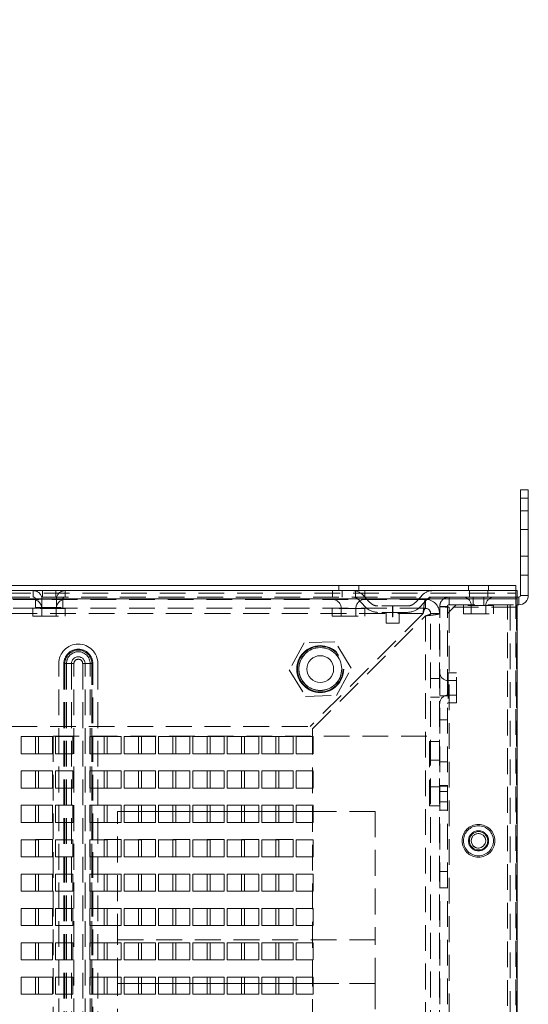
# Paper-space layout '2' of a CAD drawing. Header units: inches. Extents: x 1 to 109, y 1 to 85.
# Tile 106 of 136: x 93 to 98, y 27 to 36. Entities that reach past the tile are written whole.
import ezdxf

# ---------------------------------------------------------------- set-up
doc = ezdxf.new("R2010")
doc.units = ezdxf.units.IN
doc.header["$MEASUREMENT"] = 0
doc.linetypes.add('HIDDEN', pattern=[0.075, 0.05, -0.025])
doc.layers.add('FORMAT', color=7, linetype='Continuous')
doc.styles.add('SLDTEXTSTYLE1', font='GOTHIC.TTF', dxfattribs={"width": 0.913})

psp = doc.layouts.new('2')

# ---------------------------------------------------------------- linework, layer by layer
at = {"color": 7, "linetype": 'Continuous', "lineweight": 15, "ltscale": 5}
for p, q in [((97.875, 31.6549), (97.9498, 31.6549)), ((97.875, 31.5716), (97.875, 31.6549)), ((97.9498, 31.6549), (97.9498, 31.5716)), ((97.9498, 31.5716), (97.875, 31.5716)), ((97.875, 30.6299), (97.875, 31.5716)), ((97.9498, 30.6299), (97.9498, 31.5716)), ((84.6128, 30.6757), (97.8419, 30.6757)), ((97.8294, 30.7256), (84.6243, 30.7256)), ((97.8294, 30.7256), (97.8294, 30.6757)), ((97.8419, 30.6757), (97.8419, 30.5968)), ((97.8419, 30.5968), (84.6294, 30.5968)), ((97.8583, 30.6132), (97.8419, 30.6132)), ((97.8419, 30.5968), (97.8419, 13.088)), ((97.8583, 30.5385), (97.8583, 30.6132)), ((97.875, 30.6299), (97.9498, 30.6299)), ((97.8419, 30.5385), (97.8583, 30.5385)), ((93.1961, 29.2591), (93.0294, 29.2591)), ((93.0294, 29.2591), (93.0294, 29.0924)), ((93.1669, 29.2591), (93.1669, 29.0926)), ((93.1961, 29.0924), (93.1961, 29.2591)), ((93.5294, 29.2591), (93.3628, 29.2591)), ((93.3628, 29.2591), (93.3628, 29.0924)), ((93.5294, 29.0924), (93.5294, 29.2591)), ((93.8628, 29.2591), (93.6961, 29.2591)), ((93.6961, 29.2591), (93.6961, 29.0924)), ((93.8628, 29.0924), (93.8628, 29.2591)), ((94.1961, 29.2591), (94.0294, 29.2591)), ((94.0294, 29.2591), (94.0294, 29.0924)), ((94.1961, 29.0924), (94.1961, 29.2591)), ((94.5294, 29.2591), (94.3628, 29.2591)), ((94.3628, 29.2591), (94.3628, 29.0924)), ((94.5294, 29.0924), (94.5294, 29.2591)), ((94.8628, 29.2591), (94.6961, 29.2591)), ((94.6961, 29.2591), (94.6961, 29.0924)), ((94.8628, 29.0924), (94.8628, 29.2591)), ((95.1961, 29.2591), (95.0294, 29.2591)), ((95.0294, 29.2591), (95.0294, 29.0924)), ((95.1961, 29.0924), (95.1961, 29.2591)), ((95.5294, 29.2591), (95.3628, 29.2591)), ((95.3628, 29.2591), (95.3628, 29.0924)), ((95.5294, 29.0924), (95.5294, 29.2591)), ((95.8628, 29.2591), (95.6961, 29.2591)), ((95.6961, 29.2591), (95.6961, 29.0924)), ((95.8628, 29.0924), (95.8628, 29.2591)), ((93.0294, 29.0924), (93.1961, 29.0924)), ((93.1669, 29.0926), (93.1961, 29.0926)), ((93.3628, 29.0924), (93.5294, 29.0924)), ((93.6961, 29.0924), (93.8628, 29.0924)), ((94.0294, 29.0924), (94.1961, 29.0924)), ((94.3628, 29.0924), (94.5294, 29.0924)), ((94.6961, 29.0924), (94.8628, 29.0924)), ((95.0294, 29.0924), (95.1961, 29.0924)), ((95.3628, 29.0924), (95.5294, 29.0924)), ((95.6961, 29.0924), (95.8628, 29.0924)), ((93.1961, 28.9257), (93.0294, 28.9257)), ((93.0294, 28.9257), (93.0294, 28.7591)), ((93.1669, 28.9257), (93.1669, 28.7592)), ((93.1961, 28.7591), (93.1961, 28.9257)), ((93.5294, 28.9257), (93.3628, 28.9257)), ((93.3628, 28.9257), (93.3628, 28.7591)), ((93.5294, 28.7591), (93.5294, 28.9257)), ((93.8628, 28.9257), (93.6961, 28.9257)), ((93.6961, 28.9257), (93.6961, 28.7591)), ((93.8628, 28.7591), (93.8628, 28.9257)), ((94.1961, 28.9257), (94.0294, 28.9257)), ((94.0294, 28.9257), (94.0294, 28.7591)), ((94.1961, 28.7591), (94.1961, 28.9257)), ((94.5294, 28.9257), (94.3628, 28.9257)), ((94.3628, 28.9257), (94.3628, 28.7591)), ((94.5294, 28.7591), (94.5294, 28.9257)), ((94.8628, 28.9257), (94.6961, 28.9257)), ((94.6961, 28.9257), (94.6961, 28.7591)), ((94.8628, 28.7591), (94.8628, 28.9257)), ((95.1961, 28.9257), (95.0294, 28.9257)), ((95.0294, 28.9257), (95.0294, 28.7591)), ((95.1961, 28.7591), (95.1961, 28.9257)), ((95.5294, 28.9257), (95.3628, 28.9257)), ((95.3628, 28.9257), (95.3628, 28.7591)), ((95.5294, 28.7591), (95.5294, 28.9257)), ((95.8628, 28.9257), (95.6961, 28.9257)), ((95.6961, 28.9257), (95.6961, 28.7591)), ((95.8628, 28.7591), (95.8628, 28.9257)), ((93.0294, 28.7591), (93.1961, 28.7591)), ((93.1669, 28.7592), (93.1961, 28.7592)), ((93.3628, 28.7591), (93.5294, 28.7591)), ((93.6961, 28.7591), (93.8628, 28.7591)), ((94.0294, 28.7591), (94.1961, 28.7591)), ((94.3628, 28.7591), (94.5294, 28.7591)), ((94.6961, 28.7591), (94.8628, 28.7591)), ((95.0294, 28.7591), (95.1961, 28.7591)), ((95.3628, 28.7591), (95.5294, 28.7591)), ((95.6961, 28.7591), (95.8628, 28.7591)), ((93.1961, 28.5924), (93.0294, 28.5924)), ((93.0294, 28.5924), (93.0294, 28.4257)), ((93.1669, 28.5924), (93.1669, 28.4259)), ((93.1961, 28.4257), (93.1961, 28.5924)), ((93.5294, 28.5924), (93.3628, 28.5924)), ((93.3628, 28.5924), (93.3628, 28.4257)), ((93.5294, 28.4257), (93.5294, 28.5924)), ((93.8628, 28.5924), (93.6961, 28.5924)), ((93.6961, 28.5924), (93.6961, 28.4257)), ((93.8628, 28.4257), (93.8628, 28.5924)), ((94.1961, 28.5924), (94.0294, 28.5924)), ((94.0294, 28.5924), (94.0294, 28.4257)), ((94.1961, 28.4257), (94.1961, 28.5924)), ((94.5294, 28.5924), (94.3628, 28.5924)), ((94.3628, 28.5924), (94.3628, 28.4257)), ((94.5294, 28.4257), (94.5294, 28.5924)), ((94.8628, 28.5924), (94.6961, 28.5924)), ((94.6961, 28.5924), (94.6961, 28.4257)), ((94.8628, 28.4257), (94.8628, 28.5924)), ((95.1961, 28.5924), (95.0294, 28.5924)), ((95.0294, 28.5924), (95.0294, 28.4257)), ((95.1961, 28.4257), (95.1961, 28.5924)), ((95.5294, 28.5924), (95.3628, 28.5924)), ((95.3628, 28.5924), (95.3628, 28.4257)), ((95.5294, 28.4257), (95.5294, 28.5924)), ((95.8628, 28.5924), (95.6961, 28.5924)), ((95.6961, 28.5924), (95.6961, 28.4257)), ((95.8628, 28.4257), (95.8628, 28.5924)), ((94.1961, 28.5341), (94.0294, 28.5341)), ((94.5294, 28.5341), (94.3628, 28.5341)), ((94.8628, 28.5341), (94.6961, 28.5341)), ((95.1961, 28.5341), (95.0294, 28.5341)), ((95.5294, 28.5341), (95.3628, 28.5341)), ((95.8628, 28.5341), (95.6961, 28.5341)), ((93.0294, 28.4257), (93.1961, 28.4257)), ((93.1669, 28.4259), (93.1961, 28.4259)), ((93.3628, 28.4257), (93.5294, 28.4257)), ((93.6961, 28.4257), (93.8628, 28.4257)), ((94.0294, 28.4257), (94.1961, 28.4257)), ((94.3628, 28.4257), (94.5294, 28.4257)), ((94.6961, 28.4257), (94.8628, 28.4257)), ((95.0294, 28.4257), (95.1961, 28.4257)), ((95.3628, 28.4257), (95.5294, 28.4257)), ((95.6961, 28.4257), (95.8628, 28.4257)), ((93.1961, 28.2591), (93.0294, 28.2591)), ((93.0294, 28.2591), (93.0294, 28.0924)), ((93.1669, 28.2591), (93.1669, 28.0926)), ((93.1961, 28.0924), (93.1961, 28.2591)), ((93.5294, 28.2591), (93.3628, 28.2591)), ((93.3628, 28.2591), (93.3628, 28.0924)), ((93.5294, 28.0924), (93.5294, 28.2591)), ((93.8628, 28.2591), (93.6961, 28.2591)), ((93.6961, 28.2591), (93.6961, 28.0924)), ((93.8628, 28.0924), (93.8628, 28.2591)), ((94.1961, 28.2591), (94.0294, 28.2591)), ((94.0294, 28.2591), (94.0294, 28.0924)), ((94.1961, 28.0924), (94.1961, 28.2591)), ((94.5294, 28.2591), (94.3628, 28.2591)), ((94.3628, 28.2591), (94.3628, 28.0924)), ((94.5294, 28.0924), (94.5294, 28.2591)), ((94.8628, 28.2591), (94.6961, 28.2591)), ((94.6961, 28.2591), (94.6961, 28.0924)), ((94.8628, 28.0924), (94.8628, 28.2591)), ((95.1961, 28.2591), (95.0294, 28.2591)), ((95.0294, 28.2591), (95.0294, 28.0924)), ((95.1961, 28.0924), (95.1961, 28.2591)), ((95.5294, 28.2591), (95.3628, 28.2591)), ((95.3628, 28.2591), (95.3628, 28.0924)), ((95.5294, 28.0924), (95.5294, 28.2591)), ((95.8628, 28.2591), (95.6961, 28.2591)), ((95.6961, 28.2591), (95.6961, 28.0924)), ((95.8628, 28.0924), (95.8628, 28.2591)), ((93.0294, 28.0924), (93.1961, 28.0924)), ((93.1669, 28.0926), (93.1961, 28.0926)), ((93.3628, 28.0924), (93.5294, 28.0924)), ((93.6961, 28.0924), (93.8628, 28.0924)), ((94.0294, 28.0924), (94.1961, 28.0924)), ((94.3628, 28.0924), (94.5294, 28.0924)), ((94.6961, 28.0924), (94.8628, 28.0924)), ((95.0294, 28.0924), (95.1961, 28.0924)), ((95.3628, 28.0924), (95.5294, 28.0924)), ((95.6961, 28.0924), (95.8628, 28.0924)), ((93.1961, 27.9257), (93.0294, 27.9257)), ((93.0294, 27.9257), (93.0294, 27.7591)), ((93.1669, 27.9257), (93.1669, 27.7592)), ((93.1961, 27.7591), (93.1961, 27.9257)), ((93.5294, 27.9257), (93.3628, 27.9257)), ((93.3628, 27.9257), (93.3628, 27.7591)), ((93.5294, 27.7591), (93.5294, 27.9257)), ((93.8628, 27.9257), (93.6961, 27.9257)), ((93.6961, 27.9257), (93.6961, 27.7591)), ((93.8628, 27.7591), (93.8628, 27.9257)), ((94.1961, 27.9257), (94.0294, 27.9257)), ((94.0294, 27.9257), (94.0294, 27.7591)), ((94.1961, 27.7591), (94.1961, 27.9257)), ((94.5294, 27.9257), (94.3628, 27.9257)), ((94.3628, 27.9257), (94.3628, 27.7591)), ((94.5294, 27.7591), (94.5294, 27.9257)), ((94.8628, 27.9257), (94.6961, 27.9257)), ((94.6961, 27.9257), (94.6961, 27.7591)), ((94.8628, 27.7591), (94.8628, 27.9257)), ((95.1961, 27.9257), (95.0294, 27.9257)), ((95.0294, 27.9257), (95.0294, 27.7591)), ((95.1961, 27.7591), (95.1961, 27.9257)), ((95.5294, 27.9257), (95.3628, 27.9257)), ((95.3628, 27.9257), (95.3628, 27.7591)), ((95.5294, 27.7591), (95.5294, 27.9257)), ((95.8628, 27.9257), (95.6961, 27.9257)), ((95.6961, 27.9257), (95.6961, 27.7591)), ((95.8628, 27.7591), (95.8628, 27.9257)), ((93.0294, 27.7591), (93.1961, 27.7591)), ((93.1669, 27.7592), (93.1961, 27.7592)), ((93.3628, 27.7591), (93.5294, 27.7591)), ((93.6961, 27.7591), (93.8628, 27.7591)), ((94.0294, 27.7591), (94.1961, 27.7591)), ((94.3628, 27.7591), (94.5294, 27.7591)), ((94.6961, 27.7591), (94.8628, 27.7591)), ((95.0294, 27.7591), (95.1961, 27.7591)), ((95.3628, 27.7591), (95.5294, 27.7591)), ((95.6961, 27.7591), (95.8628, 27.7591)), ((93.1961, 27.5924), (93.0294, 27.5924)), ((93.0294, 27.5924), (93.0294, 27.4257)), ((93.1669, 27.5924), (93.1669, 27.4259)), ((93.1961, 27.4257), (93.1961, 27.5924)), ((93.5294, 27.5924), (93.3628, 27.5924)), ((93.3628, 27.5924), (93.3628, 27.4257)), ((93.5294, 27.4257), (93.5294, 27.5924)), ((93.8628, 27.5924), (93.6961, 27.5924)), ((93.6961, 27.5924), (93.6961, 27.4257)), ((93.8628, 27.4257), (93.8628, 27.5924)), ((94.1961, 27.5924), (94.0294, 27.5924)), ((94.0294, 27.5924), (94.0294, 27.4257)), ((94.1961, 27.4257), (94.1961, 27.5924)), ((94.5294, 27.5924), (94.3628, 27.5924)), ((94.3628, 27.5924), (94.3628, 27.4257)), ((94.5294, 27.4257), (94.5294, 27.5924)), ((94.8628, 27.5924), (94.6961, 27.5924)), ((94.6961, 27.5924), (94.6961, 27.4257)), ((94.8628, 27.4257), (94.8628, 27.5924)), ((95.1961, 27.5924), (95.0294, 27.5924)), ((95.0294, 27.5924), (95.0294, 27.4257)), ((95.1961, 27.4257), (95.1961, 27.5924)), ((95.5294, 27.5924), (95.3628, 27.5924)), ((95.3628, 27.5924), (95.3628, 27.4257)), ((95.5294, 27.4257), (95.5294, 27.5924)), ((95.8628, 27.5924), (95.6961, 27.5924)), ((95.6961, 27.5924), (95.6961, 27.4257)), ((95.8628, 27.4257), (95.8628, 27.5924)), ((93.0294, 27.4257), (93.1961, 27.4257)), ((93.1669, 27.4259), (93.1961, 27.4259)), ((93.3628, 27.4257), (93.5294, 27.4257)), ((93.6961, 27.4257), (93.8628, 27.4257)), ((94.0294, 27.4257), (94.1961, 27.4257)), ((94.3628, 27.4257), (94.5294, 27.4257)), ((94.6961, 27.4257), (94.8628, 27.4257)), ((95.0294, 27.4257), (95.1961, 27.4257)), ((95.3628, 27.4257), (95.5294, 27.4257)), ((95.6961, 27.4257), (95.8628, 27.4257)), ((93.1961, 27.2591), (93.0294, 27.2591)), ((93.0294, 27.2591), (93.0294, 27.0924)), ((93.1669, 27.2591), (93.1669, 27.0926)), ((93.1961, 27.0924), (93.1961, 27.2591)), ((93.5294, 27.2591), (93.3628, 27.2591)), ((93.3628, 27.2591), (93.3628, 27.0924)), ((93.5294, 27.0924), (93.5294, 27.2591)), ((93.8628, 27.2591), (93.6961, 27.2591)), ((93.6961, 27.2591), (93.6961, 27.0924)), ((93.8628, 27.0924), (93.8628, 27.2591)), ((94.1961, 27.2591), (94.0294, 27.2591)), ((94.0294, 27.2591), (94.0294, 27.0924)), ((94.1961, 27.0924), (94.1961, 27.2591)), ((94.5294, 27.2591), (94.3628, 27.2591)), ((94.3628, 27.2591), (94.3628, 27.0924)), ((94.5294, 27.0924), (94.5294, 27.2591)), ((94.8628, 27.2591), (94.6961, 27.2591)), ((94.6961, 27.2591), (94.6961, 27.0924)), ((94.8628, 27.0924), (94.8628, 27.2591)), ((95.1961, 27.2591), (95.0294, 27.2591)), ((95.0294, 27.2591), (95.0294, 27.0924)), ((95.1961, 27.0924), (95.1961, 27.2591)), ((95.5294, 27.2591), (95.3628, 27.2591)), ((95.3628, 27.2591), (95.3628, 27.0924)), ((95.5294, 27.0924), (95.5294, 27.2591)), ((95.8628, 27.2591), (95.6961, 27.2591)), ((95.6961, 27.2591), (95.6961, 27.0924)), ((95.8628, 27.0924), (95.8628, 27.2591)), ((93.0294, 27.0924), (93.1961, 27.0924)), ((93.1669, 27.0926), (93.1961, 27.0926)), ((93.3628, 27.0924), (93.5294, 27.0924)), ((93.6961, 27.0924), (93.8628, 27.0924)), ((94.0294, 27.0924), (94.1961, 27.0924)), ((94.3628, 27.0924), (94.5294, 27.0924)), ((94.6961, 27.0924), (94.8628, 27.0924)), ((95.0294, 27.0924), (95.1961, 27.0924)), ((95.3628, 27.0924), (95.5294, 27.0924)), ((95.6961, 27.0924), (95.8628, 27.0924)), ((93.1961, 26.9257), (93.0294, 26.9257)), ((93.0294, 26.9257), (93.0294, 26.7591)), ((93.1669, 26.9257), (93.1669, 26.7592)), ((93.1961, 26.7591), (93.1961, 26.9257)), ((93.5294, 26.9257), (93.3628, 26.9257)), ((93.3628, 26.9257), (93.3628, 26.7591)), ((93.5294, 26.7591), (93.5294, 26.9257)), ((93.8628, 26.9257), (93.6961, 26.9257)), ((93.6961, 26.9257), (93.6961, 26.7591)), ((93.8628, 26.7591), (93.8628, 26.9257)), ((94.1961, 26.9257), (94.0294, 26.9257)), ((94.0294, 26.9257), (94.0294, 26.7591)), ((94.1961, 26.7591), (94.1961, 26.9257)), ((94.5294, 26.9257), (94.3628, 26.9257)), ((94.3628, 26.9257), (94.3628, 26.7591)), ((94.5294, 26.7591), (94.5294, 26.9257)), ((94.8628, 26.9257), (94.6961, 26.9257)), ((94.6961, 26.9257), (94.6961, 26.7591)), ((94.8628, 26.7591), (94.8628, 26.9257)), ((95.1961, 26.9257), (95.0294, 26.9257)), ((95.0294, 26.9257), (95.0294, 26.7591)), ((95.1961, 26.7591), (95.1961, 26.9257)), ((95.5294, 26.9257), (95.3628, 26.9257)), ((95.3628, 26.9257), (95.3628, 26.7591)), ((95.5294, 26.7591), (95.5294, 26.9257)), ((95.8628, 26.9257), (95.6961, 26.9257)), ((95.6961, 26.9257), (95.6961, 26.7591)), ((95.8628, 26.7591), (95.8628, 26.9257)), ((93.0294, 26.7591), (93.1961, 26.7591)), ((93.1669, 26.7592), (93.1961, 26.7592)), ((93.3628, 26.7591), (93.5294, 26.7591)), ((93.6961, 26.7591), (93.8628, 26.7591)), ((94.0294, 26.7591), (94.1961, 26.7591)), ((94.3628, 26.7591), (94.5294, 26.7591)), ((94.6961, 26.7591), (94.8628, 26.7591)), ((95.0294, 26.7591), (95.1961, 26.7591)), ((95.3628, 26.7591), (95.5294, 26.7591)), ((95.6961, 26.7591), (95.8628, 26.7591))]:
    psp.add_line(p, q, dxfattribs=at)
at = {"color": 7, "linetype": 'HIDDEN', "lineweight": 0, "ltscale": 5}
for p, q in [((97.9498, 31.4516), (97.875, 31.4516)), ((97.9498, 31.2691), (97.875, 31.2691)), ((97.9498, 31.2691), (97.875, 31.2691)), ((97.9498, 31.0091), (97.875, 31.0091)), ((97.875, 31.0091), (97.9498, 31.0091)), ((97.875, 30.8266), (97.9498, 30.8266)), ((93.1443, 30.6757), (93.1443, 30.6135)), ((93.2351, 30.6135), (93.2351, 30.6757)), ((93.3659, 30.6135), (93.3659, 30.6757)), ((93.4568, 30.6135), (93.4568, 30.6757)), ((96.0513, 30.6757), (96.0513, 30.6135)), ((96.1103, 30.7256), (96.1103, 30.6757)), ((96.1421, 30.6135), (96.1421, 30.6757)), ((96.2729, 30.6135), (96.2729, 30.6757)), ((96.3053, 30.6757), (96.3053, 30.7256)), ((96.3638, 30.6135), (96.3638, 30.6757)), ((97.3694, 30.7256), (97.3694, 30.6757)), ((97.3782, 30.6757), (97.3782, 30.6135)), ((97.5557, 30.6135), (97.5557, 30.6757)), ((97.5644, 30.6757), (97.5644, 30.7256)), ((97.8294, 30.6516), (97.8294, 30.6757)), ((84.6128, 30.6135), (97.8419, 30.6135)), ((84.6243, 30.6516), (97.8294, 30.6516)), ((97.8419, 30.5968), (84.6294, 30.5968)), ((96.9519, 30.5914), (85.8344, 30.5914)), ((93.1677, 30.5937), (93.1677, 30.5117)), ((93.168, 30.5937), (93.433, 30.5937)), ((93.168, 30.5937), (93.433, 30.5937)), ((93.168, 30.5937), (93.433, 30.5937)), ((93.23, 30.5937), (93.23, 30.5117)), ((93.37, 30.5937), (93.231, 30.5937)), ((93.37, 30.5937), (93.231, 30.5937)), ((93.37, 30.5937), (93.231, 30.5937)), ((93.371, 30.5117), (93.371, 30.5937)), ((93.4333, 30.5117), (93.4333, 30.5937)), ((96.2992, 30.5916), (96.3682, 30.5179)), ((96.3447, 30.6342), (96.364, 30.6135)), ((96.364, 30.6135), (96.4137, 30.5604)), ((96.9037, 30.6135), (96.854, 30.5604)), ((96.9685, 30.5916), (96.8994, 30.5179)), ((96.923, 30.6342), (96.9037, 30.6135)), ((96.9519, 30.5042), (96.9519, 30.5914)), ((97.1817, 30.6132), (97.1817, 30.5385)), ((97.8419, 30.6132), (97.1817, 30.6132)), ((97.4148, 30.6132), (97.4148, 30.5385)), ((97.519, 30.5385), (97.519, 30.6132)), ((97.8294, 30.6516), (97.8294, 13.0332)), ((97.8583, 30.5385), (97.8583, 30.6132)), ((97.875, 30.6299), (97.9498, 30.6299)), ((96.9519, 30.5042), (85.8344, 30.5042)), ((93.4568, 30.5028), (93.1414, 30.5028)), ((93.1414, 30.5028), (93.1414, 30.4274)), ((93.1677, 30.5117), (93.4333, 30.5117)), ((93.2286, 30.5028), (93.2286, 30.4274)), ((93.3686, 30.5028), (93.2296, 30.5028)), ((93.3696, 30.4274), (93.3696, 30.5028)), ((93.4568, 30.4274), (93.4568, 30.5028)), ((96.3635, 30.5028), (96.0481, 30.5028)), ((96.0481, 30.5028), (96.0481, 30.4274)), ((96.1352, 30.5028), (96.1352, 30.4274)), ((96.2752, 30.5028), (96.1363, 30.5028)), ((96.2763, 30.4274), (96.2763, 30.5028)), ((96.3635, 30.4274), (96.3635, 30.5028)), ((96.7779, 30.5274), (96.4898, 30.5274)), ((96.6318, 30.5274), (96.6318, 30.4232)), ((96.6359, 30.4232), (96.6359, 30.5274)), ((97.0903, 13.163), (97.0903, 30.5218)), ((97.165, 30.5218), (97.0903, 30.5218)), ((97.2483, 30.5385), (97.165, 30.4552)), ((97.165, 13.163), (97.165, 30.5218)), ((97.1817, 30.5385), (97.8419, 30.5385)), ((97.1817, 30.5153), (97.1817, 13.1695)), ((97.8417, 30.5153), (97.1817, 30.5153)), ((97.3216, 30.5312), (97.3216, 30.4492)), ((97.6122, 30.5312), (97.3216, 30.5312)), ((97.6122, 30.5312), (97.3216, 30.5312)), ((97.6122, 30.5312), (97.3216, 30.5312)), ((97.6122, 30.5312), (97.3216, 30.5312)), ((97.6122, 30.5312), (97.3216, 30.5312)), ((97.3964, 30.5312), (97.3964, 30.4492)), ((97.5375, 30.5312), (97.3975, 30.5312)), ((97.5375, 30.5312), (97.3975, 30.5312)), ((97.5375, 30.5312), (97.3975, 30.5312)), ((97.5375, 30.5312), (97.3975, 30.5312)), ((97.5375, 30.5312), (97.3975, 30.5312)), ((97.5375, 30.4492), (97.5375, 30.5312)), ((97.6122, 30.4492), (97.6122, 30.5312)), ((97.7483, 13.146), (97.7483, 30.5385)), ((97.7733, 30.5385), (97.7733, 13.146)), ((97.8356, 30.5385), (97.8356, 13.146)), ((97.8417, 30.5153), (97.8417, 13.1695)), ((84.6844, 30.4542), (96.9287, 30.4542)), ((93.1414, 30.4274), (93.4568, 30.4274)), ((96.9287, 30.4542), (95.8329, 29.3584)), ((95.8561, 29.3352), (96.9519, 30.431)), ((96.0481, 30.4274), (96.3635, 30.4274)), ((96.7779, 30.4652), (96.4898, 30.4652)), ((96.5695, 30.4652), (96.5695, 30.361)), ((96.6359, 30.4232), (96.6318, 30.4232)), ((96.6982, 30.361), (96.6982, 30.4652)), ((96.9519, 30.431), (96.9519, 13.2518)), ((97.0019, 13.2286), (97.0019, 30.4542)), ((97.0019, 30.4542), (97.0891, 30.4542)), ((97.0891, 13.2286), (97.0891, 30.4542)), ((97.3216, 30.4492), (97.6122, 30.4492)), ((96.6338, 30.361), (96.5695, 30.361)), ((96.6982, 30.361), (96.6338, 30.361)), ((95.7734, 30.1708), (95.6305, 29.9062)), ((96.074, 30.1793), (95.7734, 30.1708)), ((96.2317, 29.9233), (96.074, 30.1793)), ((93.3938, 13.7176), (93.3938, 29.9676)), ((93.4436, 29.9676), (93.4436, 24.8882)), ((93.4519, 29.9676), (93.5175, 29.9676)), ((93.4519, 29.9676), (93.4519, 13.7176)), ((93.4519, 29.9676), (93.4685, 29.9676)), ((93.4519, 29.9676), (93.4519, 24.8882)), ((93.4685, 29.9676), (93.4685, 13.7176)), ((93.4685, 29.9676), (93.5412, 29.9676)), ((93.5175, 29.9676), (93.5412, 29.9676)), ((93.5175, 29.9676), (93.5175, 24.8882)), ((93.5412, 13.7176), (93.5412, 29.9676)), ((93.626, 29.9676), (93.626, 13.7176)), ((93.6497, 29.9676), (93.626, 29.9676)), ((93.6987, 29.9676), (93.626, 29.9676)), ((93.6497, 13.7176), (93.6497, 29.9676)), ((93.6497, 29.9676), (93.7153, 29.9676)), ((93.6987, 29.9676), (93.7153, 29.9676)), ((93.6987, 13.7176), (93.6987, 29.9676)), ((93.7153, 13.7176), (93.7153, 29.9676)), ((93.7153, 24.8882), (93.7153, 29.9676)), ((93.7236, 24.8882), (93.7236, 29.9676)), ((93.7734, 29.9676), (93.7734, 13.7176)), ((96.0888, 29.6587), (96.2317, 29.9233)), ((95.6305, 29.9062), (95.7882, 29.6501)), ((97.0019, 29.8222), (97.0891, 29.8222)), ((97.1723, 29.8777), (97.1723, 29.5871)), ((97.1723, 29.8777), (97.1723, 29.5871)), ((97.2543, 29.8777), (97.1723, 29.8777)), ((97.2543, 29.5871), (97.2543, 29.8777)), ((97.2543, 29.8029), (97.1723, 29.8029)), ((97.1723, 29.8019), (97.1723, 29.6629)), ((97.1723, 29.8019), (97.1723, 29.6629)), ((95.7882, 29.6501), (96.0888, 29.6587)), ((97.0019, 29.6406), (97.0891, 29.6406)), ((97.165, 29.6555), (97.0903, 29.6555)), ((97.0903, 29.6553), (97.165, 29.6553)), ((97.1723, 29.6619), (97.2543, 29.6619)), ((97.1723, 29.5871), (97.2543, 29.5871)), ((84.6844, 29.3584), (95.8329, 29.3584)), ((95.8561, 29.3352), (95.8561, 24.8882)), ((97.0903, 29.4212), (97.165, 29.4212)), ((97.0903, 29.421), (97.165, 29.421)), ((93.3336, 29.2592), (93.1669, 29.2592)), ((93.1669, 29.2592), (93.1669, 29.2591)), ((93.3336, 29.0926), (93.3336, 29.2592)), ((93.3403, 29.2632), (97.0903, 29.2632)), ((93.3403, 29.2632), (93.3403, 24.8882)), ((94.0003, 29.2592), (93.8336, 29.2592)), ((93.8336, 29.2592), (93.8336, 29.0926)), ((94.0003, 29.0926), (94.0003, 29.2592)), ((94.3336, 29.2592), (94.1669, 29.2592)), ((94.1669, 29.2592), (94.1669, 29.0926)), ((94.3336, 29.0926), (94.3336, 29.2592)), ((94.6669, 29.2592), (94.5003, 29.2592)), ((94.5003, 29.2592), (94.5003, 29.0926)), ((94.6669, 29.0926), (94.6669, 29.2592)), ((95.0003, 29.2592), (94.8336, 29.2592)), ((94.8336, 29.2592), (94.8336, 29.0926)), ((95.0003, 29.0926), (95.0003, 29.2592)), ((95.3336, 29.2592), (95.1669, 29.2592)), ((95.1669, 29.2592), (95.1669, 29.0926)), ((95.3336, 29.0926), (95.3336, 29.2592)), ((95.6669, 29.2592), (95.5003, 29.2592)), ((95.5003, 29.2592), (95.5003, 29.0926)), ((95.6669, 29.0926), (95.6669, 29.2592)), ((96.9903, 29.2132), (97.0903, 29.2132)), ((96.9903, 28.5882), (96.9903, 29.2132)), ((93.1961, 29.0926), (93.3336, 29.0926)), ((93.8336, 29.0926), (94.0003, 29.0926)), ((94.1669, 29.0926), (94.3336, 29.0926)), ((94.5003, 29.0926), (94.6669, 29.0926)), ((94.8336, 29.0926), (95.0003, 29.0926)), ((95.1669, 29.0926), (95.3336, 29.0926)), ((95.5003, 29.0926), (95.6669, 29.0926)), ((96.9903, 29.0307), (97.0903, 29.0307)), ((97.0903, 29.0137), (97.165, 29.0137)), ((93.3336, 28.9259), (93.1669, 28.9259)), ((93.1669, 28.9259), (93.1669, 28.9257)), ((93.3336, 28.7592), (93.3336, 28.9259)), ((94.0003, 28.9259), (93.8336, 28.9259)), ((93.8336, 28.9259), (93.8336, 28.7592)), ((94.0003, 28.7592), (94.0003, 28.9259)), ((94.3336, 28.9259), (94.1669, 28.9259)), ((94.1669, 28.9259), (94.1669, 28.7592)), ((94.3336, 28.7592), (94.3336, 28.9259)), ((94.6669, 28.9259), (94.5003, 28.9259)), ((94.5003, 28.9259), (94.5003, 28.7592)), ((94.6669, 28.7592), (94.6669, 28.9259)), ((95.0003, 28.9259), (94.8336, 28.9259)), ((94.8336, 28.9259), (94.8336, 28.7592)), ((95.0003, 28.7592), (95.0003, 28.9259)), ((95.3336, 28.9259), (95.1669, 28.9259)), ((95.1669, 28.9259), (95.1669, 28.7592)), ((95.3336, 28.7592), (95.3336, 28.9259)), ((95.6669, 28.9259), (95.5003, 28.9259)), ((95.5003, 28.9259), (95.5003, 28.7592)), ((95.6669, 28.7592), (95.6669, 28.9259)), ((96.9903, 28.7707), (97.0903, 28.7707)), ((97.165, 28.7832), (97.0903, 28.7832)), ((97.0903, 28.7795), (97.165, 28.7795)), ((93.1961, 28.7592), (93.3336, 28.7592)), ((93.8336, 28.7592), (94.0003, 28.7592)), ((94.1669, 28.7592), (94.3336, 28.7592)), ((94.5003, 28.7592), (94.6669, 28.7592)), ((94.8336, 28.7592), (95.0003, 28.7592)), ((95.1669, 28.7592), (95.3336, 28.7592)), ((95.5003, 28.7592), (95.6669, 28.7592)), ((97.0903, 28.7274), (97.165, 28.7274)), ((93.3336, 28.5926), (93.1669, 28.5926)), ((93.1669, 28.5926), (93.1669, 28.5924)), ((93.3336, 28.4259), (93.3336, 28.5926)), ((94.0003, 28.5926), (93.8336, 28.5926)), ((93.8336, 28.5926), (93.8336, 28.4259)), ((94.0003, 28.4259), (94.0003, 28.5926)), ((94.3336, 28.5926), (94.1669, 28.5926)), ((94.1669, 28.5926), (94.1669, 28.4259)), ((94.3336, 28.4259), (94.3336, 28.5926)), ((94.6669, 28.5926), (94.5003, 28.5926)), ((94.5003, 28.5926), (94.5003, 28.4259)), ((94.6669, 28.4259), (94.6669, 28.5926)), ((95.0003, 28.5926), (94.8336, 28.5926)), ((94.8336, 28.5926), (94.8336, 28.4259)), ((95.0003, 28.4259), (95.0003, 28.5926)), ((95.3336, 28.5926), (95.1669, 28.5926)), ((95.1669, 28.5926), (95.1669, 28.4259)), ((95.3336, 28.4259), (95.3336, 28.5926)), ((95.6669, 28.5926), (95.5003, 28.5926)), ((95.5003, 28.5926), (95.5003, 28.4259)), ((95.6669, 28.4259), (95.6669, 28.5926)), ((97.0903, 28.5882), (96.9903, 28.5882)), ((97.0903, 28.6266), (97.165, 28.6266)), ((94.0294, 28.5341), (93.9653, 28.5341)), ((93.9653, 27.2884), (93.9653, 28.5341)), ((94.3628, 28.5341), (94.1961, 28.5341)), ((94.6961, 28.5341), (94.5294, 28.5341)), ((95.0294, 28.5341), (94.8628, 28.5341)), ((95.3628, 28.5341), (95.1961, 28.5341)), ((95.6961, 28.5341), (95.5294, 28.5341)), ((96.4653, 28.5341), (95.8628, 28.5341)), ((96.4653, 28.5341), (96.4653, 27.2884)), ((97.0903, 28.5457), (97.165, 28.5457)), ((93.1961, 28.4259), (93.3336, 28.4259)), ((93.8336, 28.4259), (94.0003, 28.4259)), ((94.1669, 28.4259), (94.3336, 28.4259)), ((94.5003, 28.4259), (94.6669, 28.4259)), ((94.8336, 28.4259), (95.0003, 28.4259)), ((95.1669, 28.4259), (95.3336, 28.4259)), ((95.5003, 28.4259), (95.6669, 28.4259)), ((93.3336, 28.2592), (93.1669, 28.2592)), ((93.1669, 28.2592), (93.1669, 28.2591)), ((93.3336, 28.0926), (93.3336, 28.2592)), ((94.0003, 28.2592), (93.8336, 28.2592)), ((93.8336, 28.2592), (93.8336, 28.0926)), ((94.0003, 28.0926), (94.0003, 28.2592)), ((94.3336, 28.2592), (94.1669, 28.2592)), ((94.1669, 28.2592), (94.1669, 28.0926)), ((94.3336, 28.0926), (94.3336, 28.2592)), ((94.6669, 28.2592), (94.5003, 28.2592)), ((94.5003, 28.2592), (94.5003, 28.0926)), ((94.6669, 28.0926), (94.6669, 28.2592)), ((95.0003, 28.2592), (94.8336, 28.2592)), ((94.8336, 28.2592), (94.8336, 28.0926)), ((95.0003, 28.0926), (95.0003, 28.2592)), ((95.3336, 28.2592), (95.1669, 28.2592)), ((95.1669, 28.2592), (95.1669, 28.0926)), ((95.3336, 28.0926), (95.3336, 28.2592)), ((95.6669, 28.2592), (95.5003, 28.2592)), ((95.5003, 28.2592), (95.5003, 28.0926)), ((95.6669, 28.0926), (95.6669, 28.2592)), ((93.1961, 28.0926), (93.3336, 28.0926)), ((93.8336, 28.0926), (94.0003, 28.0926)), ((94.1669, 28.0926), (94.3336, 28.0926)), ((94.5003, 28.0926), (94.6669, 28.0926)), ((94.8336, 28.0926), (95.0003, 28.0926)), ((95.1669, 28.0926), (95.3336, 28.0926)), ((95.5003, 28.0926), (95.6669, 28.0926)), ((93.3336, 27.9259), (93.1669, 27.9259)), ((93.1669, 27.9259), (93.1669, 27.9257)), ((93.3336, 27.7592), (93.3336, 27.9259)), ((94.0003, 27.9259), (93.8336, 27.9259)), ((93.8336, 27.9259), (93.8336, 27.7592)), ((94.0003, 27.7592), (94.0003, 27.9259)), ((94.3336, 27.9259), (94.1669, 27.9259)), ((94.1669, 27.9259), (94.1669, 27.7592)), ((94.3336, 27.7592), (94.3336, 27.9259)), ((94.6669, 27.9259), (94.5003, 27.9259)), ((94.5003, 27.9259), (94.5003, 27.7592)), ((94.6669, 27.7592), (94.6669, 27.9259)), ((95.0003, 27.9259), (94.8336, 27.9259)), ((94.8336, 27.9259), (94.8336, 27.7592)), ((95.0003, 27.7592), (95.0003, 27.9259)), ((95.3336, 27.9259), (95.1669, 27.9259)), ((95.1669, 27.9259), (95.1669, 27.7592)), ((95.3336, 27.7592), (95.3336, 27.9259)), ((95.6669, 27.9259), (95.5003, 27.9259)), ((95.5003, 27.9259), (95.5003, 27.7592)), ((95.6669, 27.7592), (95.6669, 27.9259)), ((97.165, 27.9499), (97.0903, 27.9499)), ((93.1961, 27.7592), (93.3336, 27.7592)), ((93.8336, 27.7592), (94.0003, 27.7592)), ((94.1669, 27.7592), (94.3336, 27.7592)), ((94.5003, 27.7592), (94.6669, 27.7592)), ((94.8336, 27.7592), (95.0003, 27.7592)), ((95.1669, 27.7592), (95.3336, 27.7592)), ((95.5003, 27.7592), (95.6669, 27.7592)), ((97.0903, 27.7932), (97.165, 27.7932)), ((93.3336, 27.5926), (93.1669, 27.5926)), ((93.1669, 27.5926), (93.1669, 27.5924)), ((93.3336, 27.4259), (93.3336, 27.5926)), ((94.0003, 27.5926), (93.8336, 27.5926)), ((93.8336, 27.5926), (93.8336, 27.4259)), ((94.0003, 27.4259), (94.0003, 27.5926)), ((94.3336, 27.5926), (94.1669, 27.5926)), ((94.1669, 27.5926), (94.1669, 27.4259)), ((94.3336, 27.4259), (94.3336, 27.5926)), ((94.6669, 27.5926), (94.5003, 27.5926)), ((94.5003, 27.5926), (94.5003, 27.4259)), ((94.6669, 27.4259), (94.6669, 27.5926)), ((95.0003, 27.5926), (94.8336, 27.5926)), ((94.8336, 27.5926), (94.8336, 27.4259)), ((95.0003, 27.4259), (95.0003, 27.5926)), ((95.3336, 27.5926), (95.1669, 27.5926)), ((95.1669, 27.5926), (95.1669, 27.4259)), ((95.3336, 27.4259), (95.3336, 27.5926)), ((95.6669, 27.5926), (95.5003, 27.5926)), ((95.5003, 27.5926), (95.5003, 27.4259)), ((95.6669, 27.4259), (95.6669, 27.5926)), ((93.1961, 27.4259), (93.3336, 27.4259)), ((93.8336, 27.4259), (94.0003, 27.4259)), ((94.1669, 27.4259), (94.3336, 27.4259)), ((94.5003, 27.4259), (94.6669, 27.4259)), ((94.8336, 27.4259), (95.0003, 27.4259)), ((95.1669, 27.4259), (95.3336, 27.4259)), ((95.5003, 27.4259), (95.6669, 27.4259)), ((93.3336, 27.2592), (93.1669, 27.2592)), ((93.1669, 27.2592), (93.1669, 27.2591)), ((93.3336, 27.0926), (93.3336, 27.2592)), ((94.0003, 27.2592), (93.8336, 27.2592)), ((93.8336, 27.2592), (93.8336, 27.0926)), ((96.4653, 27.2884), (93.9653, 27.2884)), ((93.9653, 26.8631), (93.9653, 27.2884)), ((94.0003, 27.0926), (94.0003, 27.2592)), ((94.3336, 27.2592), (94.1669, 27.2592)), ((94.1669, 27.2592), (94.1669, 27.0926)), ((94.3336, 27.0926), (94.3336, 27.2592)), ((94.6669, 27.2592), (94.5003, 27.2592)), ((94.5003, 27.2592), (94.5003, 27.0926)), ((94.6669, 27.0926), (94.6669, 27.2592)), ((95.0003, 27.2592), (94.8336, 27.2592)), ((94.8336, 27.2592), (94.8336, 27.0926)), ((95.0003, 27.0926), (95.0003, 27.2592)), ((95.3336, 27.2592), (95.1669, 27.2592)), ((95.1669, 27.2592), (95.1669, 27.0926)), ((95.3336, 27.0926), (95.3336, 27.2592)), ((95.6669, 27.2592), (95.5003, 27.2592)), ((95.5003, 27.2592), (95.5003, 27.0926)), ((95.6669, 27.0926), (95.6669, 27.2592)), ((96.4653, 26.8631), (96.4653, 27.2884)), ((93.1961, 27.0926), (93.3336, 27.0926)), ((93.8336, 27.0926), (94.0003, 27.0926)), ((94.1669, 27.0926), (94.3336, 27.0926)), ((94.5003, 27.0926), (94.6669, 27.0926)), ((94.8336, 27.0926), (95.0003, 27.0926)), ((95.1669, 27.0926), (95.3336, 27.0926)), ((95.5003, 27.0926), (95.6669, 27.0926)), ((93.3336, 26.9259), (93.1669, 26.9259)), ((93.1669, 26.9259), (93.1669, 26.9257)), ((93.3336, 26.7592), (93.3336, 26.9259)), ((94.0003, 26.9259), (93.8336, 26.9259)), ((93.8336, 26.9259), (93.8336, 26.7592)), ((93.9653, 25.6174), (93.9653, 26.8631)), ((96.4653, 26.8631), (93.9653, 26.8631)), ((93.9653, 26.8631), (94.0294, 26.8631)), ((94.0003, 26.7592), (94.0003, 26.9259)), ((94.3336, 26.9259), (94.1669, 26.9259)), ((94.1669, 26.9259), (94.1669, 26.7592)), ((94.1961, 26.8631), (94.3628, 26.8631)), ((94.3336, 26.7592), (94.3336, 26.9259)), ((94.6669, 26.9259), (94.5003, 26.9259)), ((94.5003, 26.9259), (94.5003, 26.7592)), ((94.5294, 26.8631), (94.6961, 26.8631)), ((94.6669, 26.7592), (94.6669, 26.9259)), ((95.0003, 26.9259), (94.8336, 26.9259)), ((94.8336, 26.9259), (94.8336, 26.7592)), ((94.8628, 26.8631), (95.0294, 26.8631)), ((95.0003, 26.7592), (95.0003, 26.9259)), ((95.3336, 26.9259), (95.1669, 26.9259)), ((95.1669, 26.9259), (95.1669, 26.7592)), ((95.1961, 26.8631), (95.3628, 26.8631)), ((95.3336, 26.7592), (95.3336, 26.9259)), ((95.6669, 26.9259), (95.5003, 26.9259)), ((95.5003, 26.9259), (95.5003, 26.7592)), ((95.5294, 26.8631), (95.6961, 26.8631)), ((95.6669, 26.7592), (95.6669, 26.9259)), ((95.8628, 26.8631), (96.4653, 26.8631)), ((96.4653, 26.8631), (96.4653, 25.6174)), ((93.1961, 26.7592), (93.3336, 26.7592)), ((93.8336, 26.7592), (94.0003, 26.7592)), ((94.1669, 26.7592), (94.3336, 26.7592)), ((94.5003, 26.7592), (94.6669, 26.7592)), ((94.8336, 26.7592), (95.0003, 26.7592)), ((95.1669, 26.7592), (95.3336, 26.7592)), ((95.5003, 26.7592), (95.6669, 26.7592))]:
    psp.add_line(p, q, dxfattribs=at)
at = {"color": 8, "linetype": 'Continuous', "lineweight": 15, "ltscale": 5}
for p, q in [((94.0294, 26.8631), (94.1961, 26.8631)), ((94.3628, 26.8631), (94.5294, 26.8631)), ((94.6961, 26.8631), (94.8628, 26.8631)), ((95.0294, 26.8631), (95.1961, 26.8631)), ((95.3628, 26.8631), (95.5294, 26.8631)), ((95.6961, 26.8631), (95.8628, 26.8631))]:
    psp.add_line(p, q, dxfattribs=at)
at = {"color": 7, "linetype": 'HIDDEN', "lineweight": 0, "ltscale": 25}
for centre, radius in [((95.9311, 29.9147), 0.2275), ((95.9311, 29.9147), 0.2212), ((95.9311, 29.9147), 0.2083), ((97.4661, 28.2482), 0.1591), ((97.4661, 28.2482), 0.1591), ((97.4661, 28.2482), 0.1591), ((97.4661, 28.2482), 0.1591), ((97.4661, 28.2482), 0.1453), ((97.4669, 28.2484), 0.0975)]:
    psp.add_circle(centre, radius, dxfattribs=at)
at = {"color": 7, "linetype": 'Continuous', "lineweight": 15, "ltscale": 25}
for centre, radius in [((95.9311, 29.9157), 0.2083), ((95.9311, 29.9147), 0.13), ((97.4672, 28.2482), 0.0888), ((97.4661, 28.2482), 0.0705)]:
    psp.add_circle(centre, radius, dxfattribs=at)
at = {"color": 7, "linetype": 'HIDDEN', "lineweight": 0, "ltscale": 25}
for centre, radius, start, end in [((93.1479, 30.5937), 0.082, 0, 90), ((93.4531, 30.5937), 0.082, 90, 180), ((96.2488, 30.5445), 0.1312, 43.1, 90), ((97.0189, 30.5445), 0.1312, 90, 136.9), ((93.14, 30.5028), 0.0886, 0, 90), ((93.1479, 30.5937), 0.0198, 0, 90), ((93.4582, 30.5028), 0.0886, 90, 180), ((93.4531, 30.5937), 0.0198, 90, 180), ((96.0466, 30.5028), 0.0886, 0, 90), ((96.2488, 30.5445), 0.069, 43.1, 90), ((96.3649, 30.5028), 0.0886, 90, 180), ((96.9519, 30.4542), 0.1372, 0, 90), ((97.0189, 30.5445), 0.069, 90, 136.9), ((97.3144, 30.5312), 0.082, 0, 90), ((97.6195, 30.5312), 0.082, 90, 180), ((93.14, 30.5028), 0.00142, 0, 90), ((93.4582, 30.5028), 0.00142, 90, 180), ((96.0466, 30.5028), 0.00142, 0, 90), ((96.3649, 30.5028), 0.00142, 90, 180), ((96.4898, 30.6316), 0.1664, 223.1, 270), ((96.4898, 30.6316), 0.1042, 223.1, 270), ((96.7779, 30.6316), 0.1042, 270, 316.9), ((96.7779, 30.6316), 0.1664, 270, 316.9), ((96.9519, 30.4542), 0.05, 0, 90), ((97.3144, 30.5312), 0.00727, 0, 90), ((97.6195, 30.5312), 0.00727, 90, 180), ((93.5836, 29.9676), 0.1898, 0, 180), ((93.5836, 29.9676), 0.14, 0, 180), ((93.5836, 29.9676), 0.1317, 0, 180), ((93.5836, 29.9676), 0.1317, 0, 180), ((93.5836, 29.9676), 0.1151, 0, 180), ((93.5836, 29.9676), 0.0661, 0, 180), ((93.5836, 29.9676), 0.0424, 0, 180), ((93.5836, 29.9676), 0.0424, 0, 180), ((97.1723, 29.885), 0.082, 180, 270), ((97.1723, 29.885), 0.00727, 180, 270), ((97.1723, 29.5798), 0.082, 90, 180), ((97.1723, 29.5798), 0.00727, 90, 180), ((97.4661, 28.2482), 0.0705, 0, 180), ((97.4661, 28.2482), 0.0705, 180, 270)]:
    psp.add_arc(centre, radius, start, end, dxfattribs=at)
at = {"color": 7, "linetype": 'Continuous', "lineweight": 15, "ltscale": 25}
for radius in [0.0914, 0.0167]:
    psp.add_arc((97.8583, 30.6299), radius, 270, 0, dxfattribs=at)
at = {"color": 7, "linetype": 'HIDDEN', "lineweight": 0, "ltscale": 5}
for points, knots in [([(96.9287, 30.4542), (96.9295, 30.4616), (96.9311, 30.4764), (96.9335, 30.4983), (96.936, 30.5195), (96.9385, 30.5389), (96.941, 30.5562), (96.9435, 30.5703), (96.946, 30.5812), (96.9488, 30.5895), (96.9508, 30.5907), (96.9519, 30.5914)], [0, 0, 0, 0, 0.101871, 0.206435, 0.312916, 0.422485, 0.528966, 0.638536, 0.745017, 0.854587, 1, 1, 1, 1]), ([(96.9287, 30.4542), (96.9305, 30.4601), (96.9339, 30.4718), (96.9391, 30.4873), (96.9443, 30.4986), (96.9486, 30.5037), (96.9511, 30.5041), (96.9519, 30.5042)], [0, 0, 0, 0, 0.223989, 0.447979, 0.671904, 0.895829, 1, 1, 1, 1]), ([(97.0891, 30.4542), (97.0888, 30.4534), (97.0881, 30.4519), (97.0825, 30.4494), (97.0733, 30.447), (97.0606, 30.4445), (97.0447, 30.4419), (97.0262, 30.4394), (97.0055, 30.4369), (96.9807, 30.4341), (96.9624, 30.4322), (96.9519, 30.431)], [0, 0, 0, 0, 0.1018713, 0.2064346, 0.3129158, 0.4224848, 0.5289663, 0.6385357, 0.7450172, 0.8545866, 1, 1, 1, 1]), ([(97.0019, 30.4542), (97.0013, 30.4525), (97.0001, 30.449), (96.9908, 30.4438), (96.9771, 30.4386), (96.9632, 30.4344), (96.9546, 30.4318), (96.9519, 30.431)], [0, 0, 0, 0, 0.223989, 0.447979, 0.671904, 0.895829, 1, 1, 1, 1])]:
    psp.add_open_spline(points, degree=3, knots=knots, dxfattribs=at)
for points in [[(97.1817, 30.6132), (97.1697, 30.6119), (97.1457, 30.6091), (97.1155, 30.588), (97.0944, 30.5578), (97.0916, 30.5338), (97.0903, 30.5218)], [(97.0903, 30.5218), (97.0916, 30.5213), (97.0944, 30.5202), (97.1155, 30.5186), (97.1457, 30.5169), (97.1697, 30.5158), (97.1817, 30.5153)], [(97.1817, 30.5385), (97.1795, 30.5382), (97.1751, 30.5377), (97.1696, 30.5339), (97.1658, 30.5284), (97.1653, 30.524), (97.165, 30.5218)], [(97.165, 30.5218), (97.1653, 30.5213), (97.1658, 30.5202), (97.1696, 30.5186), (97.1751, 30.5169), (97.1795, 30.5158), (97.1817, 30.5153)]]:
    psp.add_open_spline(points, degree=3, dxfattribs=at)

# ---------------------------------------------------------------- texts
at = {"layer": 'FORMAT', "ltscale": 5, "insert": (90.0792, 36.1359), "char_height": 0.9375, "attachment_point": 1, "style": 'SLDTEXTSTYLE1'}
psp.add_mtext('Right', dxfattribs=at)

doc.saveas('drawing.dxf')
